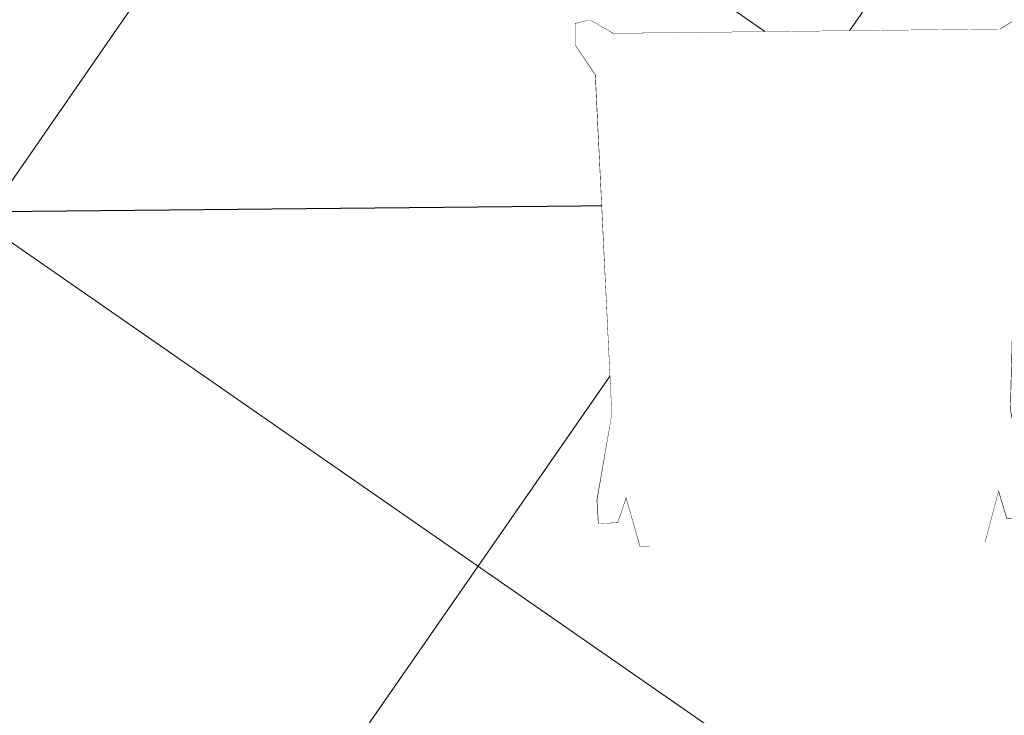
# Model space of a CAD drawing. Extents: x 8014 to 6635291, y -5609 to 5765892.
# Tile 58 of 158: x 6601166.229 to 6601167.266, y 5731805.957 to 5731806.689. Entities that reach past the tile are written whole.
import ezdxf

# ---------------------------------------------------------------- set-up
doc = ezdxf.new("R2010")
doc.units = 0
doc.header["$PDSIZE"] = 0.75
doc.linetypes.add('HIDDEN', pattern=[0.375, 0.25, -0.125])
doc.layers.get('0').update_dxf_attribs({"linetype": 'CONTINUOUS'})
doc.layers.get('Defpoints').update_dxf_attribs({"linetype": 'CONTINUOUS'})
for name, color, linetype in [('A-SZRAF- DROGI', 130, 'CONTINUOUS'), ('a_chodnik', 31, 'CONTINUOUS'), ('a_zieleń', 80, 'CONTINUOUS')]:
    doc.layers.add(name, color=color, linetype=linetype)
doc.layers.add('AP_HATCH_DROGI', color=7, linetype='CONTINUOUS', lineweight=15, true_color=0x949494)
for name, color, linetype, lineweight in [('D_WYMIARY', 7, 'CONTINUOUS', 15), ('MEBLE PKN', 7, 'CONTINUOUS', 20), ('T_str.ochr.8m', 40, 'HIDDEN', 60)]:
    doc.layers.add(name, color=color, linetype=linetype, lineweight=lineweight)
doc.styles.add('ROMANS', font='romans.shx', dxfattribs={"width": 0.7})
doc.dimstyles.new('wymiary 1000', dxfattribs={"dimtxt": 1.2, "dimasz": 0.5, "dimexe": 0.2, "dimexo": 0, "dimgap": 0.3, "dimtad": 1, "dimzin": 1, "dimtxsty": 'ROMANS', "dimblk": 'OBLIQUE', "dimcen": 1.5, "dimazin": 0, "dimtfac": 1, "dimtix": 1, "dimtmove": 0, "dimatfit": 3, "dimfxl": 1.25, "dimarcsym": 0})

# ---------------------------------------------------------------- blocks, each defined once
blk = doc.blocks.new('_Oblique')
at = {"color": 0, "linetype": 'ByBlock', "lineweight": -2}
blk.add_line((-0.5, -0.5), (0.5, 0.5), dxfattribs=at)
blk = doc.blocks.new('*D56')
at = {"layer": 'D_WYMIARY', "color": 0, "linetype": 'Continuous', "lineweight": -2}
for p in [(6601167.953632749, 5731806.503764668), (6601161.613923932, 5731806.443001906)]:
    blk.add_line(p, (6601164.953770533, 5731806.475012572), dxfattribs=at)
at = {"layer": 'Defpoints', "color": 0}
for p in [(6601167.953632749, 5731806.503764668), (6601164.953770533, 5731806.475012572)]:
    blk.add_point(p, dxfattribs=at)
at = {"layer": 'D_WYMIARY', "color": 0, "linetype": 'Continuous', "lineweight": -2, "xscale": 0.5, "yscale": 0.5, "zscale": 0.5, "rotation": 0.5491329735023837}
blk.add_blockref('_Oblique', (6601164.953770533, 5731806.475012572), dxfattribs=at)
at = {"layer": 'D_WYMIARY', "color": 0, "lineweight": 9, "insert": (6601162.526442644, 5731807.227974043), "char_height": 0.8, "attachment_point": 5, "rotation": 0.5491329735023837, "style": 'ROMANS'}
blk.add_mtext('R3,00', dxfattribs=at)
blk = doc.blocks.new('Z$W@#18078')
at = {"linetype": 'Continuous', "lineweight": 0}
for p, q in [((48.56290482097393, 53.39434508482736), (51.70781984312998, 55.48955106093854)), ((52.70099770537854, 53.37868979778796), (53.95177334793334, 55.46699316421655)), ((121.2145860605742, 52.87430174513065), (119.9638104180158, 54.96260511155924)), ((125.3526789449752, 52.88995703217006), (122.2077639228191, 54.98516300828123)), ((52.87299354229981, 51.51941368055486), (54.31537071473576, 53.92754322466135)), ((1.282850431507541, 53.52358952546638), (3.780256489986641, 53.63703889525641)), ((1.282850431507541, 53.52358952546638), (1.390389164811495, 51.52362071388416)), ((7.866114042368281, 51.65947000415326), (1.282850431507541, 53.52358952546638)), ((3.780256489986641, 53.63703889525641), (12.80948191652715, 52.00224349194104)), ((12.43332165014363, 51.71009677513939), (52.69127084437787, 53.36238779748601)), ((12.80948191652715, 52.00224349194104), (48.56290482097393, 53.39434508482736)), ((52.75576293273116, 53.36250733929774), (52.69127084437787, 53.36238779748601)), ((52.77928745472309, 53.37880444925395), (52.70099770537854, 53.37868979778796)), ((52.75576293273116, 53.36250733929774), (52.77928745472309, 53.37880444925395)), ((52.80978122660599, 47.01882199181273), (52.75576293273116, 53.36250733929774)), ((52.83331716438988, 47.03046823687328), (52.77928745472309, 53.37880444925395)), ((121.0425902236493, 51.01502562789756), (119.6002130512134, 53.42315517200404)), ((161.106101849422, 51.49785543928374), (125.3526789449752, 52.88995703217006)), ((170.1353272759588, 53.13265084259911), (161.106101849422, 51.49785543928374)), ((166.0494697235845, 51.15508195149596), (172.6327333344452, 53.01920147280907)), ((172.6327333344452, 53.01920147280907), (170.1353272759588, 53.13265084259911)), ((172.6327333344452, 53.01920147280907), (172.5251946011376, 51.01923266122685)), ((12.80948191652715, 52.00224349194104), (12.44477361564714, 51.7183414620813)), ((121.0822666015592, 46.52608018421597), (121.136296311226, 52.87441639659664)), ((121.1058025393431, 46.51443393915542), (121.159820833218, 52.85811928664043)), ((121.159820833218, 52.85811928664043), (121.136296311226, 52.87441639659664)), ((121.136296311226, 52.87441639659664), (121.2145860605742, 52.87430174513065)), ((121.159820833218, 52.85811928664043), (121.2243129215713, 52.8579997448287)), ((161.4822621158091, 51.20570872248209), (121.2243129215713, 52.8579997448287)), ((11.83013992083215, 51.71045222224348), (1.018650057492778, 49.24078640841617)), ((1.390389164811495, 51.52362071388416), (4.030678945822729, 50.59841453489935)), ((4.030678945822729, 50.59841453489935), (7.866114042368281, 51.65947000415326)), ((7.866114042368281, 51.65947000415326), (11.59159015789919, 51.70737789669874)), ((11.59159015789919, 51.70737789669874), (12.32796858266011, 51.82417603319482)), ((12.32796858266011, 51.82417603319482), (11.83013992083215, 51.71045222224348)), ((12.32768360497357, 51.71683853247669), (11.83013992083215, 51.71045222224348)), ((12.32707234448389, 51.51680718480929), (12.32768360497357, 51.71683853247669)), ((12.44477361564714, 51.7183414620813), (12.32768360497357, 51.71683853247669)), ((12.44477361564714, 51.7183414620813), (12.32796858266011, 51.82417603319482)), ((12.43332165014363, 51.71009677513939), (12.44477361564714, 51.7183414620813)), ((12.43956229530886, 50.99926186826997), (12.43332165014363, 51.71009677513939)), ((12.50999071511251, 49.71776492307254), (12.43956229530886, 50.99926186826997)), ((52.94479428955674, 10.70905405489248), (52.87299354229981, 51.51941368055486)), ((120.9707894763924, 10.20466600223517), (121.0425902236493, 51.01502562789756)), ((161.106101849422, 51.49785543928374), (161.470810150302, 51.21395340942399)), ((161.470810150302, 51.21395340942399), (161.5876151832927, 51.31978798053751)), ((161.4822621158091, 51.20570872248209), (161.470810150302, 51.21395340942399)), ((161.470810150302, 51.21395340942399), (161.5879001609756, 51.21245047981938)), ((161.4760214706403, 50.49487381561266), (161.4822621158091, 51.20570872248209)), ((162.3239936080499, 51.20298984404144), (161.5876151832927, 51.31978798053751)), ((161.5876151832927, 51.31978798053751), (162.0854438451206, 51.20606416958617)), ((161.5885114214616, 51.01241913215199), (161.5879001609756, 51.21245047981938)), ((161.5879001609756, 51.21245047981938), (162.0854438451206, 51.20606416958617)), ((162.0854438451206, 51.20606416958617), (172.8969337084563, 48.73639835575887)), ((166.0494697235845, 51.15508195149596), (162.3239936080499, 51.20298984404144)), ((169.88490482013, 50.09402648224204), (166.0494697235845, 51.15508195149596)), ((172.5251946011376, 51.01923266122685), (169.88490482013, 50.09402648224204)), ((-1.132545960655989, 49.17003212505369), (4.030678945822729, 50.59841453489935)), ((161.4055930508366, 49.21337687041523), (161.4760214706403, 50.49487381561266)), ((175.0481297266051, 48.66564407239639), (169.88490482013, 50.09402648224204)), ((-1.135467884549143, 49.16922378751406), (-1.132545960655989, 49.17003212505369)), ((-1.135467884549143, 49.16922378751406), (-1.072105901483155, 47.16651103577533)), ((0.7258080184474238, 49.2313567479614), (-1.132545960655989, 49.17003212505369)), ((0.7258080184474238, 49.2313567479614), (0.6100238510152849, 45.50120250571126)), ((0.7258080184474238, 49.2313567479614), (0.6351279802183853, 45.8588738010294)), ((0.8721588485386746, 49.23593097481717), (0.7258080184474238, 49.2313567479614)), ((1.018650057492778, 49.24078640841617), (0.7707147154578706, 39.34207062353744)), ((1.018650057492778, 49.24078640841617), (0.8721588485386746, 49.23593097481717)), ((4.328283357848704, 48.00357753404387), (7.969152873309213, 48.77690570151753)), ((7.969152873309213, 48.77690570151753), (9.655866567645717, 49.02183242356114)), ((12.27418837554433, 49.5101493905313), (12.35731863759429, 49.60682649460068)), ((12.45062028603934, 49.7153325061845), (12.35390521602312, 49.48375411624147)), ((12.35731863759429, 49.60682649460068), (12.45062028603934, 49.7153325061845)), ((12.36256952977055, 49.49363173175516), (12.45095947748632, 49.67233485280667)), ((12.45062028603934, 49.7153325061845), (12.48404363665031, 49.73922303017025)), ((12.50999071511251, 49.71776492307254), (12.45062028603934, 49.7153325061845)), ((12.45062028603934, 49.7153325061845), (12.45095947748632, 49.67233485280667)), ((12.45095947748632, 49.67233485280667), (12.45156879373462, 49.59509478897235)), ((12.45156879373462, 49.59509478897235), (12.46122593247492, 48.3709061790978)), ((12.48404363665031, 49.73922303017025), (12.50999071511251, 49.71776492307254)), ((161.4315401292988, 49.23483497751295), (161.4055930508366, 49.21337687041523)), ((161.4055930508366, 49.21337687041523), (161.4649634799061, 49.21094445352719)), ((161.4649634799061, 49.21094445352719), (161.4315401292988, 49.23483497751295)), ((161.4640149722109, 49.09070673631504), (161.4543578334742, 47.8665181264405)), ((161.4646242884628, 49.16794680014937), (161.4640149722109, 49.09070673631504)), ((161.4649634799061, 49.21094445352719), (161.4646242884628, 49.16794680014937)), ((161.5530142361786, 48.98924367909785), (161.4646242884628, 49.16794680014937)), ((161.4649634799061, 49.21094445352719), (161.5616785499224, 48.97936606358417)), ((161.5582651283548, 49.10243844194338), (161.4649634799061, 49.21094445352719)), ((161.6413953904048, 49.00576133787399), (161.5582651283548, 49.10243844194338)), ((172.8969337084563, 48.73639835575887), (173.0434249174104, 48.73154292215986)), ((172.8969337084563, 48.73639835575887), (173.1448690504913, 38.83768257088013)), ((173.0434249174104, 48.73154292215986), (173.1897757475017, 48.72696869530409)), ((12.46122593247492, 48.3709061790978), (12.31075062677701, 43.44318057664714)), ((12.46122593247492, 48.3709061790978), (12.47245076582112, 46.94798853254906)), ((161.4543578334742, 47.8665181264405), (161.4431330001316, 46.44360047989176)), ((161.4543578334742, 47.8665181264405), (161.6048331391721, 42.93879252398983)), ((165.9464308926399, 48.27251764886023), (164.259717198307, 48.51744437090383)), ((169.5873004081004, 47.49918948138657), (165.9464308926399, 48.27251764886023)), ((173.1897757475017, 48.72696869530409), (173.3055599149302, 44.99681445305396)), ((173.1897757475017, 48.72696869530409), (173.2804557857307, 45.3544857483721)), ((173.1897757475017, 48.72696869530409), (175.0481297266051, 48.66564407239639)), ((175.0510516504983, 48.66483573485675), (174.9876896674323, 46.66212298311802)), ((175.0510516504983, 48.66483573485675), (175.0481297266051, 48.66564407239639)), ((-1.072105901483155, 47.16651103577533), (-1.015472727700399, 14.87243687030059)), ((-1.072105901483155, 47.16651103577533), (-0.6187552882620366, 42.85034973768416)), ((-0.6228487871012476, 45.1839137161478), (-1.072105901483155, 47.16651103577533)), ((12.47245076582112, 46.94798853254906), (12.512238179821, 40.59132387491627)), ((52.84956864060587, 40.66215733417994), (52.80978122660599, 47.01882199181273)), ((52.87311589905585, 40.66919147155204), (52.83331716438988, 47.03046823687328)), ((174.9876896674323, 46.66212298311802), (174.5343390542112, 42.34596168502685)), ((174.538432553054, 44.67952566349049), (174.9876896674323, 46.66212298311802)), ((174.9876896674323, 46.66212298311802), (174.9310564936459, 14.36804881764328)), ((0.6100238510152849, 45.50120250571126), (0.6351279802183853, 45.8588738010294)), ((121.0424678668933, 40.16480341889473), (121.0822666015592, 46.52608018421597)), ((121.0660151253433, 40.15776928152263), (121.1058025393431, 46.51443393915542)), ((161.4431330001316, 46.44360047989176), (161.4033455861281, 40.08693582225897)), ((-0.6187552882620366, 42.85034973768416), (-0.6228487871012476, 45.1839137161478)), ((0.4979896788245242, 40.23758951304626), (-0.6228487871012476, 45.1839137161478)), ((0.6100238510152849, 45.50120250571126), (0.5723319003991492, 43.52348519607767)), ((0.6100238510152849, 45.50120250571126), (0.6227643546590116, 45.3990698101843)), ((0.61765032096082, 45.20888184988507), (0.6100238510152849, 45.50120250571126)), ((173.3055599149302, 44.99681445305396), (173.2804557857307, 45.3544857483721)), ((173.3055599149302, 44.99681445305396), (173.2928194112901, 44.894681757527)), ((173.2979334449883, 44.70449379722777), (173.3055599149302, 44.99681445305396)), ((173.3055599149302, 44.99681445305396), (173.3432518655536, 43.01909714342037)), ((173.4175940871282, 39.73320146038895), (174.538432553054, 44.67952566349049)), ((174.5343390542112, 42.34596168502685), (174.538432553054, 44.67952566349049)), ((-0.6187552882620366, 42.85034973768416), (0.4225834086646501, 32.93620017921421)), ((0.4910554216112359, 39.27030287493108), (0.5708955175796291, 43.45814018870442)), ((0.5708955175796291, 43.45814018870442), (0.5712895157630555, 43.47880650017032)), ((0.5712895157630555, 43.47880650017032), (0.5717054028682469, 43.48823085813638)), ((0.57161619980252, 43.49092600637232), (0.5721004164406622, 43.50888974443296)), ((0.57161619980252, 43.49092600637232), (0.5717054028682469, 43.48823085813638)), ((0.572089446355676, 43.51245529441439), (0.5723319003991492, 43.52348519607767)), ((12.31075062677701, 43.44318057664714), (12.19100988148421, 35.19274523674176)), ((161.6048331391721, 42.93879252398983), (161.7245738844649, 34.68835718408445)), ((173.3434943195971, 43.00806724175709), (173.3432518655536, 43.01909714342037)), ((173.3439675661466, 42.98653795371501), (173.3434833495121, 43.00450169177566)), ((173.3439675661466, 42.98653795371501), (173.3438783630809, 42.98384280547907)), ((173.3442942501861, 42.97441844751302), (173.3438783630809, 42.98384280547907)), ((173.3446882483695, 42.95375213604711), (173.3442942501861, 42.97441844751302)), ((173.4245283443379, 38.76591482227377), (173.3446882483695, 42.95375213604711)), ((174.5343390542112, 42.34596168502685), (173.4930003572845, 32.43181212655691)), ((0.5067472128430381, 41.08350470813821), (0.4979896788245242, 40.23758951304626)), ((12.512238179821, 40.59132387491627), (12.53778196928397, 34.22687216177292)), ((52.87511243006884, 34.29770562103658), (52.84956864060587, 40.66215733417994)), ((52.89867110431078, 34.30008889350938), (52.87311589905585, 40.66919147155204)), ((173.4088365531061, 40.5791166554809), (173.4175940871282, 39.73320146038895)), ((0.4923155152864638, 39.68815110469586), (0.4539701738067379, 37.32858049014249)), ((0.4845253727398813, 38.92878666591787), (0.4923155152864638, 39.68815110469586)), ((0.4923155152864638, 39.68815110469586), (0.4978543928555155, 40.21588059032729)), ((0.4978543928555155, 40.21588059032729), (0.4979896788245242, 40.23758951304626)), ((121.0169126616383, 33.79570084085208), (121.0424678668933, 40.16480341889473)), ((121.0404713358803, 33.79331756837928), (121.0660151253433, 40.15776928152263)), ((161.4033455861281, 40.08693582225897), (161.3778017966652, 33.72248410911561)), ((173.4177293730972, 39.71149253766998), (173.4175940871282, 39.73320146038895)), ((173.4232682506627, 39.18376305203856), (173.4177293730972, 39.71149253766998)), ((0.4843549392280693, 38.91731598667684), (0.4539701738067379, 37.32858049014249)), ((0.4689289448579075, 37.42367356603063), (0.4843549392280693, 38.91731598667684)), ((0.4910554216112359, 39.27030287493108), (0.4845253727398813, 38.92878666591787)), ((0.7707147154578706, 39.34207062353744), (0.7495378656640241, 35.14815347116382)), ((173.1448690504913, 38.83768257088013), (173.1660459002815, 34.64376541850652)), ((173.4232682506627, 39.18376305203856), (173.461613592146, 36.82419243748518)), ((173.4310583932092, 38.42439861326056), (173.4232682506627, 39.18376305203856)), ((173.4245283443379, 38.76591482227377), (173.4310583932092, 38.42439861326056)), ((173.4312288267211, 38.41292793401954), (173.461613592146, 36.82419243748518)), ((173.4466548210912, 36.91928551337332), (173.4312288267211, 38.41292793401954)), ((0.4539701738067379, 37.32858049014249), (0.4490116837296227, 35.49516378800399)), ((0.4539701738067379, 37.32858049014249), (0.4689289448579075, 37.42367356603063)), ((0.4669573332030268, 37.23277013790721), (0.4539701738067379, 37.32858049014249)), ((0.4689289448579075, 37.42367356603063), (0.4669573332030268, 37.23277013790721)), ((0.4785374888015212, 37.14734250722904), (0.4340465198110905, 31.05678333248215)), ((0.4775499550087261, 37.15462761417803), (0.4465925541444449, 34.82566158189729)), ((0.4669573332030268, 37.23277013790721), (0.4490116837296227, 35.49516378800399)), ((0.4775499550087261, 37.15462761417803), (0.4669573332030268, 37.23277013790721)), ((0.7495378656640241, 35.14815347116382), (0.4775499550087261, 37.15462761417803)), ((173.1660459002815, 34.64376541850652), (173.4380338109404, 36.65023956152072)), ((173.4370462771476, 36.64295445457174), (173.481537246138, 30.55239527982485)), ((173.4380338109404, 36.65023956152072), (173.4486264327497, 36.7283820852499)), ((173.4380338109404, 36.65023956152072), (173.4689912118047, 34.32127352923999)), ((173.4466548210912, 36.91928551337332), (173.4486264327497, 36.7283820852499)), ((173.461613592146, 36.82419243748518), (173.4466548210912, 36.91928551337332)), ((173.4486264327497, 36.7283820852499), (173.461613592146, 36.82419243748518)), ((173.4486264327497, 36.7283820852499), (173.4665720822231, 34.99077573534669)), ((173.461613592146, 36.82419243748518), (173.4665720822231, 34.99077573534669)), ((0.4490116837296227, 35.49516378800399), (0.4292240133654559, 33.45879963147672)), ((0.4490116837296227, 35.49516378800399), (0.4342579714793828, 31.02211509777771)), ((0.43395839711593, 31.07123135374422), (0.4462189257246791, 34.71463226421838)), ((0.4462189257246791, 34.71463226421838), (0.4465925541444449, 34.82566158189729)), ((0.7495378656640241, 35.14815347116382), (0.4504254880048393, 29.50520703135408)), ((0.7495378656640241, 35.14815347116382), (0.7207600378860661, 29.44023574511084)), ((12.19100988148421, 35.19274523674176), (12.20552724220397, 26.9413604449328)), ((12.53778196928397, 34.22687216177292), (12.54891445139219, 27.85978832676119)), ((52.88624481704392, 27.93066054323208), (52.87511243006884, 34.29770562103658)), ((52.90981500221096, 27.92835419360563), (52.89867110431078, 34.30008889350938)), ((161.7245738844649, 34.68835718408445), (161.7100565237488, 26.43697239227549)), ((173.1660459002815, 34.64376541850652), (173.1948237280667, 28.93584769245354)), ((173.1660459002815, 34.64376541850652), (173.4651582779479, 29.00081897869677)), ((173.4665720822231, 34.99077573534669), (173.4863597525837, 32.95441157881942)), ((173.4665720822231, 34.99077573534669), (173.4813257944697, 30.51772704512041)), ((173.4693648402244, 34.21024421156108), (173.4689912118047, 34.32127352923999)), ((0.4239742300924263, 33.07086887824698), (0.4292240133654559, 33.45879963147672)), ((121.0057687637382, 27.42396614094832), (121.0169126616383, 33.79570084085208)), ((121.0293389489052, 27.42627249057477), (121.0404713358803, 33.79331756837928)), ((161.3778017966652, 33.72248410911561), (161.3666693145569, 27.35540027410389)), ((173.4816253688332, 30.56684330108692), (173.4693648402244, 34.21024421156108)), ((0.4239742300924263, 33.07086887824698), (0.4225834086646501, 32.93620017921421)), ((0.4225834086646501, 32.93620017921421), (0.43395839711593, 31.07123135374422)), ((173.4930003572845, 32.43181212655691), (173.4816253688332, 30.56684330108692)), ((173.4916095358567, 32.56648082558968), (173.4863597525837, 32.95441157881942)), ((173.4916095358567, 32.56648082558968), (173.4930003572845, 32.43181212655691)), ((-0.5782213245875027, 19.74332045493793), (0.4337876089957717, 31.01687536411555)), ((0.4321327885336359, 29.25425978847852), (0.4336687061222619, 30.90176438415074)), ((0.4360991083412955, 30.72072565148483), (0.4321327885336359, 29.25425978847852)), ((0.4336687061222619, 30.90176438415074), (0.4358622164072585, 30.91293816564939)), ((0.4360991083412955, 30.72072565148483), (0.4336687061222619, 30.90176438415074)), ((0.4342579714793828, 31.02211509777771), (0.4337876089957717, 31.01687536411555)), ((0.4337876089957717, 31.01687536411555), (0.4357920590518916, 30.96986336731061)), ((0.43395839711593, 31.07123135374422), (0.4342579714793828, 31.02211509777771)), ((0.4358622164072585, 30.91293816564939), (0.4357920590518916, 30.96986336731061)), ((0.4360991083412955, 30.72072565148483), (0.4442386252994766, 29.38848790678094)), ((0.4504254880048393, 29.50520703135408), (0.4360991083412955, 30.72072565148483)), ((173.4651582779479, 29.00081897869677), (173.4794846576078, 30.21633759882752)), ((173.4794846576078, 30.21633759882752), (173.4713451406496, 28.88409985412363)), ((173.4794846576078, 30.21633759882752), (173.4819150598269, 30.39737633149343)), ((173.4794846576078, 30.21633759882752), (173.4834509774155, 28.74987173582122)), ((173.4797215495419, 30.40855011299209), (173.4797917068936, 30.4654753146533)), ((173.4819150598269, 30.39737633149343), (173.4797215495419, 30.40855011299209)), ((173.4817961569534, 30.51248731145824), (173.4797917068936, 30.4654753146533)), ((173.4816253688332, 30.56684330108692), (173.4813257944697, 30.51772704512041)), ((173.4813257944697, 30.51772704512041), (173.4817961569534, 30.51248731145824)), ((174.4938050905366, 19.23893240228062), (173.4817961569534, 30.51248731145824)), ((173.4834509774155, 28.74987173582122), (173.4819150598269, 30.39737633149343)), ((0.4442386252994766, 29.38848790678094), (0.431864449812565, 29.1550470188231)), ((0.4321327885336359, 29.25425978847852), (0.431864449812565, 29.1550470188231)), ((0.431864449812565, 29.1550470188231), (0.4455822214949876, 29.16858856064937)), ((0.431864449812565, 29.1550470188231), (0.4567714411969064, 27.33725520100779)), ((0.4504254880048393, 29.50520703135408), (0.4442386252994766, 29.38848790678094)), ((0.4567714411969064, 27.33725520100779), (0.4442386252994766, 29.38848790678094)), ((0.7207600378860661, 29.44023574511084), (0.8687759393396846, 19.53939064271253)), ((173.1948237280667, 28.93584769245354), (173.0468078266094, 19.03500259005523)), ((173.4588123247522, 26.83286714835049), (173.4713451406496, 28.88409985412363)), ((173.4837193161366, 28.65065896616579), (173.4588123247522, 26.83286714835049)), ((173.4651582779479, 29.00081897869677), (173.4713451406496, 28.88409985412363)), ((173.4837193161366, 28.65065896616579), (173.4700015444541, 28.66420050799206)), ((173.4713451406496, 28.88409985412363), (173.4837193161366, 28.65065896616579)), ((173.4834509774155, 28.74987173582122), (173.4837193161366, 28.65065896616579)), ((0.4568199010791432, 27.33402687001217), (0.4567714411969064, 27.33725520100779)), ((0.4568199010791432, 27.33402687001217), (0.4587792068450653, 27.00863250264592)), ((0.4587792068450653, 27.00863250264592), (0.4723512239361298, 24.78722155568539)), ((0.4587792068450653, 27.00863250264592), (0.5216068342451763, 22.60652313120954)), ((12.54891445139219, 27.85978832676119), (12.54577781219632, 21.49530497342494)), ((52.88310827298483, 21.5661384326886), (52.88624481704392, 27.93066054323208)), ((52.90668977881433, 21.55921997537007), (52.90981500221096, 27.92835419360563)), ((121.0088939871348, 21.05483192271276), (121.0057687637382, 27.42396614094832)), ((121.0324754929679, 21.0617503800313), (121.0293389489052, 27.42627249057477)), ((161.3666693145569, 27.35540027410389), (161.3698059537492, 20.99091692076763)), ((12.20552724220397, 26.9413604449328), (12.35429681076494, 18.69142914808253)), ((161.7100565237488, 26.43697239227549), (161.5612869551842, 18.18704109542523)), ((173.4568045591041, 26.50424444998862), (173.3939769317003, 22.10213507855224)), ((173.4568045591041, 26.50424444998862), (173.443232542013, 24.28283350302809)), ((173.4587638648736, 26.82963881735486), (173.4568045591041, 26.50424444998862)), ((173.4587638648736, 26.82963881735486), (173.4588123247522, 26.83286714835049)), ((-0.5748279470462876, 17.80887173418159), (0.4723512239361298, 24.78722155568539)), ((0.4723512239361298, 24.78722155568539), (0.5216068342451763, 22.60652313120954)), ((173.443232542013, 24.28283350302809), (173.3939769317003, 22.10213507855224)), ((174.490411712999, 17.30448368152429), (173.443232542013, 24.28283350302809)), ((0.532970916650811, 21.77729492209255), (-0.573136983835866, 16.84491131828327)), ((0.522025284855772, 22.58799702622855), (0.5216068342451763, 22.60652313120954)), ((0.5226069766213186, 22.53354352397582), (0.522025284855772, 22.58799702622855)), ((0.5226069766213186, 22.53354352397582), (0.532970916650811, 21.77729492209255)), ((0.5226069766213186, 22.53354352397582), (0.5396625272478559, 21.80713335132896)), ((0.5396625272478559, 21.80713335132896), (0.532970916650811, 21.77729492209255)), ((0.532970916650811, 21.77729492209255), (0.5438558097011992, 20.98300541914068)), ((0.5396625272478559, 21.80713335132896), (0.5527388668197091, 21.22744197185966)), ((173.3929767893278, 22.02915547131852), (173.3759212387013, 21.30274529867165)), ((173.3929767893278, 22.02915547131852), (173.3826128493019, 21.27290686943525)), ((173.3929767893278, 22.02915547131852), (173.3935584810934, 22.08360897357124)), ((173.3935584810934, 22.08360897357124), (173.3939769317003, 22.10213507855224)), ((0.5513825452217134, 21.19011984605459), (0.5438558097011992, 20.98300541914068)), ((0.559769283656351, 20.87779325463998), (0.5438558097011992, 20.98300541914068)), ((0.5438558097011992, 20.98300541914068), (0.5989388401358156, 19.17577518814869)), ((0.5438558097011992, 20.98300541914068), (0.5598563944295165, 20.91191470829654)), ((0.5527388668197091, 21.22744197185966), (0.5513825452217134, 21.19011984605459)), ((0.5513825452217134, 21.19011984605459), (0.5573582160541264, 20.98251589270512)), ((0.5574232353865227, 20.97970098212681), (0.5573582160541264, 20.98251589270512)), ((0.5588386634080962, 20.93124794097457), (0.5574232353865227, 20.97970098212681)), ((0.5604958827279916, 20.87298933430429), (0.559769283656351, 20.87779325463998)), ((0.5604958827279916, 20.87298933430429), (0.5989388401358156, 19.17577518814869)), ((12.54577781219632, 21.49530497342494), (12.5283595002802, 15.13853563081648)), ((52.86568986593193, 15.20940784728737), (52.88310827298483, 21.5661384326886)), ((52.88928288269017, 15.19779976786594), (52.90668977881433, 21.55921997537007)), ((121.026300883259, 14.69341171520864), (121.0088939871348, 21.05483192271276)), ((121.0498939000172, 14.70501979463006), (121.0324754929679, 21.0617503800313)), ((161.3698059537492, 20.99091692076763), (161.3872242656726, 14.63414757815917)), ((173.3759212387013, 21.30274529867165), (173.3628448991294, 20.72305391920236)), ((173.3826128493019, 21.27290686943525), (173.3717279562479, 20.47861736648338)), ((173.3759212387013, 21.30274529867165), (173.3826128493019, 21.27290686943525)), ((173.3826128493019, 21.27290686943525), (174.4887207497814, 16.34052326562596)), ((-1.015472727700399, 14.87243687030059), (-0.5782213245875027, 19.74332045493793)), ((-0.5748279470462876, 17.80887173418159), (-0.5782213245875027, 19.74332045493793)), ((173.3717279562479, 20.47861736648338), (173.3166449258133, 18.67138713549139)), ((173.3550878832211, 20.36860128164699), (173.3166449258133, 18.67138713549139)), ((173.3550878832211, 20.36860128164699), (173.3558144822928, 20.37340520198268)), ((173.3717279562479, 20.47861736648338), (173.3557273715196, 20.40752665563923)), ((173.3558144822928, 20.37340520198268), (173.3717279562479, 20.47861736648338)), ((173.3567451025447, 20.42685988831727), (173.3581605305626, 20.47531292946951)), ((173.3581605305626, 20.47531292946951), (173.358225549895, 20.47812784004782)), ((173.3642012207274, 20.68573179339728), (173.358225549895, 20.47812784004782)), ((173.3628448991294, 20.72305391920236), (173.3642012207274, 20.68573179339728)), ((173.3642012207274, 20.68573179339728), (173.3717279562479, 20.47861736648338)), ((0.5992090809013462, 19.14422656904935), (0.5989388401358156, 19.17577518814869)), ((0.6013008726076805, 19.07464295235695), (0.5992090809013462, 19.14422656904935)), ((0.603011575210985, 18.99880436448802), (0.6013008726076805, 19.07464295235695)), ((0.603011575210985, 18.99880436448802), (0.6562149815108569, 16.6401998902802)), ((0.603011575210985, 18.99880436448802), (0.7841707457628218, 13.00005238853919)), ((0.8687759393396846, 19.53939064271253), (1.082657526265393, 12.80549777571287)), ((12.35429681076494, 18.69142914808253), (12.52231156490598, 13.75770195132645)), ((173.0468078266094, 19.03500259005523), (172.8329262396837, 12.30110972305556)), ((173.3163746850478, 18.63983851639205), (173.3166449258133, 18.67138713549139)), ((174.490411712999, 17.30448368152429), (174.4938050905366, 19.23893240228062)), ((174.9310564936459, 14.36804881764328), (174.4938050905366, 19.23893240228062)), ((-1.015472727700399, 14.87243687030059), (-0.5748279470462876, 17.80887173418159)), ((161.5612869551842, 18.18704109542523), (161.3932722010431, 13.25331389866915)), ((173.3125721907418, 18.49441631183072), (173.1314130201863, 12.49566433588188)), ((173.3125721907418, 18.49441631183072), (173.2593687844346, 16.1358118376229)), ((173.3125721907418, 18.49441631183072), (173.3142828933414, 18.57025489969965)), ((173.3142828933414, 18.57025489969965), (173.3163746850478, 18.63983851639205)), ((-0.573136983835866, 16.84491131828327), (-1.015472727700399, 14.87243687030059)), ((-0.570502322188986, 15.34298063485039), (-0.573136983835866, 16.84491131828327)), ((-0.570502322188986, 15.34298063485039), (0.6562149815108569, 16.6401998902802)), ((0.6562149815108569, 16.6401998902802), (0.7841707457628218, 13.00005238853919)), ((174.9310564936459, 14.36804881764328), (174.490411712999, 17.30448368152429)), ((173.2593687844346, 16.1358118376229), (173.1314130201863, 12.49566433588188)), ((174.4860860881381, 14.83859258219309), (173.2593687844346, 16.1358118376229)), ((174.4860860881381, 14.83859258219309), (174.4887207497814, 16.34052326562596)), ((174.4887207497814, 16.34052326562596), (174.9310564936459, 14.36804881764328)), ((-1.015472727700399, 14.87243687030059), (-1.071793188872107, 12.86950786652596)), ((-1.015472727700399, 14.87243687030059), (-0.570502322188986, 15.34298063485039)), ((12.5283595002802, 15.13853563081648), (12.52231156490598, 13.75770195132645)), ((52.8339770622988, 8.865575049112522), (52.86568986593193, 15.20940784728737)), ((52.85758144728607, 8.849335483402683), (52.88928288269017, 15.19779976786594)), ((121.0580023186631, 8.344947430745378), (121.026300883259, 14.69341171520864)), ((121.0816067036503, 8.361186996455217), (121.0498939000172, 14.70501979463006)), ((161.3872242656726, 14.63414757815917), (161.3932722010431, 13.25331389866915)), ((174.9310564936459, 14.36804881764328), (174.4860860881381, 14.83859258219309)), ((4.404160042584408, 14.05094950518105), (8.031443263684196, 13.29380566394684)), ((12.52231156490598, 13.75770195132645), (12.51670986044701, 12.47874943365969)), ((169.5114237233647, 13.54656145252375), (165.8841405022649, 12.78941761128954)), ((174.9310564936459, 14.36804881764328), (174.9873769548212, 12.36511981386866)), ((-1.071793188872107, 12.86950786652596), (0.7901572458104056, 12.81363934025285)), ((4.417017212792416, 11.37182569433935), (-1.071793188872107, 12.86950786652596)), ((0.7841707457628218, 13.00005238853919), (0.7850755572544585, 12.94846796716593)), ((0.7873775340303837, 12.89352726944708), (0.7850755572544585, 12.94846796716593)), ((0.7873775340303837, 12.89352726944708), (0.7883041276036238, 12.85597252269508)), ((0.7901572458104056, 12.81363934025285), (0.7883041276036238, 12.85597252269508)), ((0.7901572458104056, 12.81363934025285), (0.9361436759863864, 12.80986655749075)), ((0.9361436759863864, 12.80986655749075), (1.082657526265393, 12.80549777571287)), ((1.082657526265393, 12.80549777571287), (12.39877764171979, 10.73146771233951)), ((9.675816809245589, 13.0829627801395), (8.031443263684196, 13.29380566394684)), ((12.34163745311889, 12.60476381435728), (12.4230800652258, 12.49579339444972)), ((12.4230800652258, 12.49579339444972), (12.51623857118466, 12.37114707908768)), ((12.51670986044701, 12.47874943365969), (12.42882747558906, 12.64257939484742)), ((12.51670986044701, 12.47874943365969), (12.51623857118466, 12.37114707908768)), ((161.3932722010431, 13.25331389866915), (161.3988739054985, 11.97436138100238)), ((164.2397669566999, 12.57857472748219), (165.8841405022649, 12.78941761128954)), ((173.1282062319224, 12.38913921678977), (173.1305082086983, 12.44407991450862)), ((173.1314130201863, 12.49566433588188), (173.1305082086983, 12.44407991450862)), ((12.50977829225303, 11.08717956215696), (12.57562041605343, 12.36892863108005)), ((12.547599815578, 12.34889690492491), (12.51623857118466, 12.37114707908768)), ((12.51623857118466, 12.37114707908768), (12.54823166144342, 12.36995184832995)), ((12.54823166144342, 12.36995184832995), (12.57562041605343, 12.36892863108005)), ((161.3673521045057, 11.86556379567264), (161.3399633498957, 11.86454057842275)), ((161.4058054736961, 10.58279150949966), (161.3399633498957, 11.86454057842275)), ((161.3993451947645, 11.86675902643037), (161.3673521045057, 11.86556379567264)), ((161.3679839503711, 11.84450885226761), (161.3993451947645, 11.86675902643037)), ((161.3988739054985, 11.97436138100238), (161.4867562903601, 12.13819134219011)), ((161.3988739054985, 11.97436138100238), (161.3993451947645, 11.86675902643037)), ((161.492503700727, 11.99140534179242), (161.3993451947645, 11.86675902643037)), ((161.5739463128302, 12.10037576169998), (161.492503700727, 11.99140534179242)), ((172.8329262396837, 12.30110972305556), (161.5168061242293, 10.2270796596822)), ((169.4985665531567, 10.86743764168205), (174.9873769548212, 12.36511981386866)), ((172.9794400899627, 12.30547850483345), (172.8329262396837, 12.30110972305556)), ((173.1254265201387, 12.30925128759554), (172.9794400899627, 12.30547850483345)), ((174.9873769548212, 12.36511981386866), (173.1254265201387, 12.30925128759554)), ((173.1254265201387, 12.30925128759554), (173.1272796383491, 12.35158447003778)), ((173.1282062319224, 12.38913921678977), (173.1272796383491, 12.35158447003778)), ((1.462344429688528, 10.52398950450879), (1.36183409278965, 8.523665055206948)), ((1.36183409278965, 8.523665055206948), (7.93868033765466, 10.41090125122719)), ((4.417017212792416, 11.37182569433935), (1.462344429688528, 10.52398950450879)), ((7.93868033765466, 10.41090125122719), (4.417017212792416, 11.37182569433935)), ((12.35237135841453, 10.69661943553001), (7.93868033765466, 10.41090125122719)), ((12.51743445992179, 10.36809279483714), (7.93868033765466, 10.41090125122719)), ((12.35237135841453, 10.69661943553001), (12.50586992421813, 10.39110979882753)), ((12.50578698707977, 10.37633891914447), (12.50586992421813, 10.39110979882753)), ((12.51743445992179, 10.36809279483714), (12.50578698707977, 10.37633891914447)), ((12.50578698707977, 10.37633891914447), (52.76948497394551, 8.865455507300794)), ((12.50586992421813, 10.39110979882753), (12.50977829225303, 11.08717956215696)), ((54.39557003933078, 8.306029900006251), (52.94479428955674, 10.70905405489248)), ((161.4097138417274, 9.886721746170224), (161.4058054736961, 10.58279150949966)), ((165.9769034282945, 9.906513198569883), (169.4985665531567, 10.86743764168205)), ((169.4985665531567, 10.86743764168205), (172.4532393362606, 10.01960145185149)), ((12.8832231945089, 10.08549934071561), (3.859620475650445, 8.419007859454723)), ((48.64115637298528, 8.819006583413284), (12.8832231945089, 10.08549934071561)), ((119.5200137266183, 7.801641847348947), (120.9707894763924, 10.20466600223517)), ((161.4097967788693, 9.871950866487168), (121.1460987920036, 8.36106745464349)), ((125.2744273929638, 8.314618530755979), (161.0323605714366, 9.58111128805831)), ((161.0323605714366, 9.58111128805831), (170.0559632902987, 7.914619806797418)), ((161.3981493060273, 9.863704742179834), (165.9769034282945, 9.906513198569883)), ((161.3981493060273, 9.863704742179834), (161.4097967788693, 9.871950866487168)), ((161.5632124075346, 10.19223138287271), (161.4097138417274, 9.886721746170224)), ((161.4097967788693, 9.871950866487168), (161.4097138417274, 9.886721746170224)), ((161.5632124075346, 10.19223138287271), (165.9769034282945, 9.906513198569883)), ((172.5537496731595, 8.019277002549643), (165.9769034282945, 9.906513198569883)), ((172.4532393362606, 10.01960145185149), (172.5537496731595, 8.019277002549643)), ((3.859620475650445, 8.419007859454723), (1.36183409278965, 8.523665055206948)), ((52.31714158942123, 6.388578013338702), (48.64115637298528, 8.819006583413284)), ((52.76948497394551, 8.865455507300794), (52.8339770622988, 8.865575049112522)), ((52.77929174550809, 8.84920145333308), (52.85758144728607, 8.849335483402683)), ((54.31537071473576, 6.304844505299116), (52.77929174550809, 8.84920145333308)), ((52.8339770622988, 8.865575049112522), (52.85758144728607, 8.849335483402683)), ((54.39557003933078, 8.306029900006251), (54.31537071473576, 6.304844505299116)), ((119.6002130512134, 5.800456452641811), (121.136292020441, 8.344813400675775)), ((121.0816067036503, 8.361186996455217), (121.0580023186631, 8.344947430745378)), ((121.136292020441, 8.344813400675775), (121.0580023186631, 8.344947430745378)), ((121.1460987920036, 8.36106745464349), (121.0816067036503, 8.361186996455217)), ((121.5984421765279, 5.884189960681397), (125.2744273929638, 8.314618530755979)), ((119.5200137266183, 7.801641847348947), (119.6002130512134, 5.800456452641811)), ((170.0559632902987, 7.914619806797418), (172.5537496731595, 8.019277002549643)), ((54.31537071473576, 6.304844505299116), (52.31714158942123, 6.388578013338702)), ((119.6002130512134, 5.800456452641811), (121.5984421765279, 5.884189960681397))]:
    blk.add_line(p, q, dxfattribs=at)
for points in [[(54.31537071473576, 53.92754322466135), (53.95177334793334, 55.46699316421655), (51.70781984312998, 55.48955106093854)], [(119.6002130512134, 53.42315517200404), (119.9638104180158, 54.96260511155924), (122.2077639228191, 54.98516300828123)]]:
    blk.add_lwpolyline(points)
blk.add_wipeout([(56.986033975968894, 59.70880202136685), (115.84579791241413, 59.70880202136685), (115.84579791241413, 1.0106904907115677), (56.986033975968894, 1.0106904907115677)])
for points in [[(1.390389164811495, 51.523620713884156), (1.282850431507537, 53.52358952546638), (3.780256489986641, 53.63703889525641), (12.809481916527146, 52.002243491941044), (48.56290482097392, 53.394345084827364), (51.70781984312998, 55.48955106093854), (53.95177334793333, 55.46699316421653), (54.315370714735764, 53.92754322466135), (52.87299354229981, 51.51941368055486), (52.94479428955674, 10.709054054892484), (54.39557003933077, 8.306029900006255), (54.315370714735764, 6.3048445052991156), (52.31714158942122, 6.388578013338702), (48.64115637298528, 8.819006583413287), (12.883223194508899, 10.085499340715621), (3.8596204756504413, 8.419007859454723), (1.3618340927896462, 8.523665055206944), (1.4623444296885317, 10.52398950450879), (4.4170172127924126, 11.371825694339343), (-1.0717931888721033, 12.869507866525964), (-1.132545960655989, 49.17003212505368), (4.030678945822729, 50.598414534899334)], [(172.5251946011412, 51.01923266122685), (172.63273333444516, 53.01920147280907), (170.13532727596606, 53.132650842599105), (161.10610184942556, 51.49785543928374), (125.35267894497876, 52.88995703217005), (122.2077639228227, 54.985163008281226), (119.96381041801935, 54.96260511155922), (119.60021305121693, 53.42315517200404), (121.04259022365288, 51.01502562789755), (120.97078947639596, 10.204666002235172), (119.52001372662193, 7.801641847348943), (119.60021305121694, 5.800456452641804), (121.59844217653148, 5.88418996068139), (125.27442739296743, 8.314618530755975), (161.0323605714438, 9.581111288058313), (170.05596329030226, 7.914619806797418), (172.55374967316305, 8.01927700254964), (172.45323933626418, 10.019601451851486), (169.4985665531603, 10.867437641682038), (174.9873769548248, 12.36511981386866), (175.0481297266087, 48.665644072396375), (169.88490482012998, 50.09402648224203)]]:
    blk.add_wipeout(points)
blk = doc.blocks.new('*U97')
at = {"xscale": -1, "rotation": 180}
blk.add_blockref('Z$W@#18078', (31.22502285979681, -10.42433399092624), dxfattribs=at)
blk.add_blockref('Z$W@#18078', (31.22502285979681, -59.12244552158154), dxfattribs=at)

msp = doc.modelspace()

# ---------------------------------------------------------------- hatches: boundary and pattern name
at = {"layer": 'A-SZRAF- DROGI', "linetype": 'ByBlock', "lineweight": 0}
h = msp.add_hatch(dxfattribs=at)
h.set_pattern_fill('ANSI37', color=253, scale=3, style=0)
h.set_pattern_definition([(45, (3365827.470421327, 2822255.75228963), (-0.2651650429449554, 0.2651650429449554), []), (135, (3365827.470421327, 2822255.75228963), (-0.2651650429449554, -0.2651650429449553), [])])
h.paths.add_polyline_path([(6601164.801, 5731825.446), (6601168.790559, 5731826.947746), (6601168.820585, 5731824.474329), (6601166.454, 5731823.503)])
edge = h.paths.add_edge_path()
edge.add_line((6601172.476, 5731825.895), (6601172.4105, 5731828.025676))
edge.add_line((6601172.4105, 5731828.025676), (6601173.992, 5731828.189))
edge.add_arc((6601186.03492027, 5732243.680015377), 415.665509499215, 268.3397586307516, 269.9116548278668)
edge.add_line((6601185.394, 5731828.015), (6601205.043, 5731828.193))
edge.add_line((6601205.043, 5731828.193), (6601225.2324, 5731828.343))
edge.add_line((6601225.2324, 5731828.343), (6601245.168, 5731828.586))
edge.add_line((6601245.168, 5731828.586), (6601245.54301782, 5731828.590239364))
edge.add_line((6601245.54301782, 5731828.590239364), (6601246.883624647, 5731826.593755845))
edge.add_line((6601246.883624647, 5731826.593755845), (6601221.789705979, 5731826.309230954))
edge.add_line((6601221.789705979, 5731826.309230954), (6601205.136, 5731826.031))
edge.add_line((6601205.136, 5731826.031), (6601185.273, 5731825.848))
edge.add_line((6601185.273, 5731825.848), (6601173.834, 5731826.053))
edge.add_line((6601173.834, 5731826.053), (6601172.476, 5731825.895))
edge = h.paths.add_edge_path()
edge.add_line((6601111.994, 5731733.86), (6601109.203, 5731750.836))
edge.add_line((6601109.203, 5731750.836), (6601106.88, 5731760.994))
edge.add_line((6601106.88, 5731760.994), (6601102.557, 5731779.174))
edge.add_line((6601102.557, 5731779.174), (6601096.809, 5731802.335))
edge.add_line((6601096.809, 5731802.335), (6601093.3935, 5731815.0755))
edge.add_arc((6601112.890643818, 5731821.406846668), 20.49937969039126, 186.6456011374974, 197.9902726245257, ccw=False)
edge.add_arc((6601104.100382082, 5731821.197027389), 11.77172068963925, 157.093056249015, 190.5856574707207, ccw=False)
edge.add_line((6601093.257, 5731825.779000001), (6601095.519, 5731824.743))
edge.add_line((6601095.519, 5731824.743), (6601101.325, 5731802.801))
edge.add_line((6601101.325, 5731802.801), (6601106.886, 5731780.522))
edge.add_line((6601106.886, 5731780.522), (6601111.376, 5731762.136))
edge.add_line((6601111.376, 5731762.136), (6601116.585, 5731733.745))
edge.add_line((6601116.585, 5731733.745), (6601117.929, 5731724.497))
edge.add_line((6601117.929, 5731724.497), (6601120.174581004, 5731712.998631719))
edge.add_line((6601120.174581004, 5731712.998631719), (6601122.073782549, 5731714.127215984))
edge.add_line((6601122.073782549, 5731714.127215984), (6601119.954, 5731724.963))
edge.add_line((6601119.954, 5731724.963), (6601118.634, 5731734.045))
edge.add_line((6601118.634, 5731734.045), (6601113.329, 5731762.836))
edge.add_line((6601113.329, 5731762.836), (6601108.915, 5731781.012))
edge.add_line((6601108.915, 5731781.012), (6601103.286, 5731803.464))
edge.add_line((6601103.286, 5731803.464), (6601098.333, 5731822.44))
edge.add_line((6601098.333, 5731822.44), (6601100.26, 5731826.8))
edge.add_line((6601100.26, 5731826.8), (6601104.18, 5731826.61))
edge.add_line((6601104.18, 5731826.61), (6601124.59, 5731825.705))
edge.add_arc((6601125.610328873, 5731847.683485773), 22.00215689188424, 254.8648362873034, 267.34201003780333, ccw=False)
edge.add_line((6601119.865631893, 5731826.444527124), (6601114.201632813, 5731827.976553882))
edge.add_arc((6601110.333611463, 5731814.50400797), 14.01681427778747, 73.98101766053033, 84.72925958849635)
edge.add_line((6601111.621225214, 5731828.46155551), (6601104.31, 5731828.801))
edge.add_line((6601104.31, 5731828.801), (6601098.736000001, 5731829.044))
edge.add_arc((6601099.467862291, 5731836.320540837), 7.313252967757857, 237.4214308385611, 264.25660123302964, ccw=False)
edge.add_line((6601095.530000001, 5731830.158), (6601092.874, 5731826.011))
edge.add_arc((6601101.918260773, 5731821.943692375), 9.916735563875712, 155.7860047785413, 175.0173574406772)
edge.add_arc((6601112.859662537, 5731821.4016454), 20.86790340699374, 176.1439813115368, 198.0522861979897)
edge.add_line((6601093.019, 5731814.935), (6601096.416, 5731802.213))
edge.add_line((6601096.416, 5731802.213), (6601102.139, 5731779.125))
edge.add_line((6601102.139, 5731779.125), (6601106.492, 5731760.912))
edge.add_line((6601106.492, 5731760.912), (6601108.825, 5731750.719))
edge.add_line((6601108.825, 5731750.719), (6601111.607, 5731733.785))
edge.add_line((6601111.607, 5731733.785), (6601115.11, 5731713.014))
edge.add_line((6601115.11, 5731713.014), (6601115.782940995, 5731710.388937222))
edge.add_line((6601115.782940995, 5731710.388937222), (6601116.122591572, 5731710.590771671))
edge.add_line((6601116.122591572, 5731710.590771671), (6601115.488, 5731713.094))
edge.add_line((6601115.488, 5731713.094), (6601113.741, 5731723.477))
edge.add_line((6601113.741, 5731723.477), (6601111.994, 5731733.86))
at = {"layer": 'a_chodnik', "lineweight": 13, "transparency": 33554687}
h = msp.add_hatch(dxfattribs=at)
h.set_pattern_fill('ANSI37-METRIC', color=256, scale=0.1999999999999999, angle=280.2340517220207, style=0)
h.set_pattern_definition([(325.2406736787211, (6604551.58258656, 5730645.887596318), (0.3620328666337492, 0.5216868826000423), []), (55.24067367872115, (6604551.58258656, 5730645.887596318), (-0.5216868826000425, 0.362032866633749), [])])
h.paths.add_polyline_path([(6601184.718209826, 5731806.288503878), (6601184.811686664, 5731796.468651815, -0.414209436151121), (6601183.821264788, 5731795.459178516), (6601180.533091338, 5731795.427831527), (6601179.940215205, 5731796.425472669), (6601183.811721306, 5731796.462338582), (6601183.712477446, 5731806.884519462)])
h.paths.add_polyline_path([(6601177.447741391, 5731795.398418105), (6601169.101942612, 5731795.318855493, -0.4088541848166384), (6601165.033847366, 5731799.300274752), (6601164.951244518, 5731807.974885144, -0.336575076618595), (6601167.945302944, 5731809.825565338), (6601183.682951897, 5731809.976971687, -0.3189819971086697), (6601184.633546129, 5731809.315496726), (6601183.694444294, 5731808.778286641), (6601183.692566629, 5731808.975471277), (6601167.943280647, 5731808.825500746), (6601168.062435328, 5731796.312368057), (6601178.023179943, 5731796.407217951)])
at = {"layer": 'a_zieleń', "transparency": 33554687}
h = msp.add_hatch(dxfattribs=at)
h.set_pattern_fill('ANSI31', color=256, scale=2, angle=0.5415578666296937)
h.set_pattern_definition([(45.5415578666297, (6600987.53512271, 5732094.771343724), (-0.1784396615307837, 0.1750979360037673), [])])
edge = h.paths.add_edge_path()
edge.add_line((6601184.522925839, 5731785.715408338), (6601184.766921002, 5731785.473322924))
edge.add_line((6601184.766921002, 5731785.473322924), (6601208.79, 5731802.27))
edge.add_line((6601208.79, 5731802.27), (6601211.05, 5731814.48))
edge.add_line((6601211.05, 5731814.48), (6601142.150843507, 5731813.822858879))
edge.add_arc((6601143.69840858, 5731819.101553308), 5.500870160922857, 253.6603434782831, 270.5475106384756)
edge.add_line((6601143.750973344, 5731813.6009343), (6601191.033618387, 5731814.053326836))
edge.add_arc((6601191.121506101, 5731812.113382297), 1.941934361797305, 359.83740764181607, 92.59396805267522, ccw=False)
edge.add_line((6601193.063432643, 5731812.107871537), (6601193.07399525, 5731811.003901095))
edge.add_line((6601193.07399525, 5731811.003901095), (6601197.383252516, 5731811.044963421))
edge.add_line((6601197.383252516, 5731811.044963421), (6601197.425292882, 5731806.620725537))
edge.add_line((6601197.425292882, 5731806.620725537), (6601199.73158594, 5731806.642472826))
edge.add_line((6601199.73158594, 5731806.642472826), (6601199.802988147, 5731799.171269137))
edge.add_line((6601199.802988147, 5731799.171269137), (6601197.516155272, 5731797.164784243))
edge.add_line((6601197.516155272, 5731797.164784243), (6601194.215775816, 5731797.133052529))
edge.add_line((6601194.215775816, 5731797.133052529), (6601194.250820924, 5731793.47024802))
edge.add_arc((6601191.537576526, 5731793.658273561), 2.719751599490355, 281.08944697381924, 356.0357887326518, ccw=False)
edge.add_line((6601192.060696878, 5731790.989304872), (6601185.152182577, 5731786.155675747))
edge.add_arc((71774552.68679601, -87417922.68084788), 113685689.9179969, 124.9790439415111, 124.9790443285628)
h.paths.add_polyline_path([(6601204.905956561, 5731809.178180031), (6601202.576515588, 5731808.578882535), (6601203.741236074, 5731808.878531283)], flags=16)
h = msp.add_hatch(dxfattribs=at)
h.set_pattern_fill('ANSI31', color=256, scale=2, angle=0.5415578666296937)
h.set_pattern_definition([(45.54817982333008, (6607983.673137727, 5729436.441197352), (-0.1784598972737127, 0.175077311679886), [])])
edge = h.paths.add_edge_path()
edge.add_line((6601132.28887818, 5731807.911557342), (6601127.080955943, 5731807.902463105))
edge.add_line((6601127.080955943, 5731807.902463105), (6601127.042433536, 5731806.545763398))
edge.add_line((6601127.042433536, 5731806.545763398), (6601125.024000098, 5731806.574521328))
edge.add_line((6601125.024000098, 5731806.574521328), (6601123.865375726, 5731808.178802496))
edge.add_line((6601123.865375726, 5731808.178802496), (6601123.892619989, 5731810.090996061))
edge.add_line((6601123.892619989, 5731810.090996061), (6601127.092295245, 5731810.045408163))
edge.add_line((6601127.092295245, 5731810.045408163), (6601127.07886047, 5731809.102461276))
edge.add_line((6601127.07886047, 5731809.102461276), (6601132.973334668, 5731809.112754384))
edge.add_arc((6601141.258670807, 5731812.627467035), 8.999999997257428, 180.5464351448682, 202.9870849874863, ccw=False)
edge.add_line((6601132.259080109, 5731812.541634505), (6601132.247761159, 5731813.728432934))
edge.add_line((6601132.247761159, 5731813.728432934), (6601119.83, 5731813.61))
edge.add_line((6601119.83, 5731813.61), (6601154.4, 5731764.22))
edge.add_line((6601154.4, 5731764.22), (6601170.421137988, 5731775.462184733))
edge.add_line((6601170.421137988, 5731775.462184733), (6601167.795630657, 5731776.94312949))
edge.add_line((6601167.795630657, 5731776.94312949), (6601164.951398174, 5731771.897198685))
edge.add_line((6601164.951398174, 5731771.897198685), (6601163.57632974, 5731771.285145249))
edge.add_line((6601163.57632974, 5731771.285145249), (6601148.409338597, 5731779.830782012))
edge.add_line((6601148.409338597, 5731779.830782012), (6601150.867544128, 5731784.186563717))
edge.add_arc((6601153.830783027, 5731789.327859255), 5.934113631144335, 214.9282003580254, 240.0425568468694, ccw=False)
edge.add_line((6601148.96558026, 5731785.930285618), (6601146.46801821, 5731789.497160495))
edge.add_line((6601146.46801821, 5731789.497160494), (6601142.298628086, 5731786.729162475))
edge.add_line((6601142.298628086, 5731786.729162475), (6601135.134562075, 5731796.97315696))
edge.add_line((6601135.134562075, 5731796.97315696), (6601132.678694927, 5731795.250945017))
edge.add_line((6601132.678694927, 5731795.250945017), (6601128.604672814, 5731801.064981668))
edge.add_line((6601128.604672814, 5731801.064981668), (6601130.241763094, 5731802.2116806))
edge.add_line((6601130.241763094, 5731802.2116806), (6601128.230332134, 5731805.075452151))
edge.add_line((6601128.230332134, 5731805.075452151), (6601132.288878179, 5731807.911557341))
h.paths.add_polyline_path([(6601124.087608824, 5731807.273295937), (6601122.407785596, 5731810.036661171), (6601124.012220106, 5731807.36403475), (6601124.444687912, 5731807.376661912)])
at = {"layer": 'AP_HATCH_DROGI', "transparency": 33554687}
h = msp.add_hatch(dxfattribs=at)
h.set_pattern_fill('ANSI37', color=8, scale=0.4, style=0)
h.set_pattern_definition([(45, (-235.1363771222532, -0.007408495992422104), (-0.8980256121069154, 0.8980256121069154), []), (135, (-235.1363771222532, -0.007408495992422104), (-0.8980256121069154, -0.8980256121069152), [])])
h.paths.add_polyline_path([(6601193.249542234, 5731793.599106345), (6601193.023173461, 5731793.157140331), (6601192.537164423, 5731792.545996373), (6601191.365211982, 5731791.715704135), (6601183.212684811, 5731786.011685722), (6601182.497746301, 5731785.59703122), (6601181.617589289, 5731785.472365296), (6601180.787473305, 5731785.553877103), (6601179.223053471, 5731786.31994221), (6601177.752199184, 5731787.151714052), (6601177.339079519, 5731787.292707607), (6601176.353805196, 5731787.380852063), (6601169.258341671, 5731787.337031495), (6601168.753547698, 5731787.164823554), (6601168.391850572, 5731786.815376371), (6601168.269527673, 5731786.161551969), (6601168.290580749, 5731783.987948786), (6601168.488974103, 5731783.423273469), (6601168.945697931, 5731783.165323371), (6601175.69063093, 5731779.256652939), (6601170.30296666, 5731775.521471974), (6601167.794910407, 5731776.936167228), (6601167.128955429, 5731777.163692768), (6601166.526245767, 5731776.961653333), (6601165.767206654, 5731775.783688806), (6601163.33174438, 5731771.472463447), (6601149.285564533, 5731779.333072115), (6601151.242391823, 5731782.823348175, 0.4126509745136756), (6601150.866490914, 5731784.182768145, -0.1085287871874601), (6601148.96558026, 5731785.930285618), (6601146.409825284, 5731789.580268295, 0.3525795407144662), (6601145.069900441, 5731789.886280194), (6601141.732827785, 5731787.547236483), (6601129.630619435, 5731804.831204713), (6601132.978262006, 5731807.182528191, 0.4134176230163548), (6601133.224768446, 5731808.57313886, -0.1152150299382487), (6601132.259080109, 5731812.541634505), (6601132.249191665, 5731813.578443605), (6601191.12157696, 5731814.047908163), (6601191.993802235, 5731813.804172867), (6601192.465289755, 5731813.507952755), (6601192.845826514, 5731812.99932286), (6601193.051446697, 5731812.404393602), (6601193.047141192, 5731810.787722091), (6601189.71617973, 5731810.759041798), (6601189.71617973, 5731810.476779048), (6601189.478657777, 5731810.589941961), (6601189.137921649, 5731810.649778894), (6601188.638827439, 5731810.516336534), (6601188.455564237, 5731810.361099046), (6601188.183916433, 5731809.949719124), (6601188.300918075, 5731797.719288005), (6601188.593649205, 5731797.284428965), (6601189.24852946, 5731797.040421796), (6601189.730764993, 5731797.164266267), (6601189.9472133, 5731797.324671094), (6601190.197602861, 5731797.731115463, -0.05991203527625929), (6601190.100695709, 5731797.525527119), (6601190.166834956, 5731797.525527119), (6601193.211719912, 5731797.5521764), (6601193.249542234, 5731793.599106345)], is_closed=False)
h.paths.add_polyline_path([(6601150.891862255, 5731811.46124344), (6601160.891791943, 5731811.516907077), (6601161.10822189, 5731789.159091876), (6601151.108690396, 5731789.062293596)], flags=16)
h.paths.add_polyline_path([(6601183.692642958, 5731809.969609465), (6601184.392950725, 5731809.683450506), (6601184.692597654, 5731808.979128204), (6601184.811738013, 5731796.463292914), (6601184.682850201, 5731795.960525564), (6601184.52561327, 5731795.751385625), (6601184.137843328, 5731795.50636878), (6601183.821335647, 5731795.45177002), (6601168.207583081, 5731795.409667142), (6601167.268951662, 5731795.745236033), (6601166.254055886, 5731796.470527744), (6601165.426889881, 5731797.629044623), (6601165.163207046, 5731798.3539978), (6601165.033918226, 5731799.292866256), (6601165.009865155, 5731801.818820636), (6601164.931315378, 5731807.967476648), (6601165.324893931, 5731808.648588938), (6601165.820058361, 5731809.170203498), (6601166.435272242, 5731809.557882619), (6601167.143473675, 5731809.853225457)], flags=16)

# ---------------------------------------------------------------- dimensions: what is measured, and where the dimension line sits
at = {"layer": 'D_WYMIARY', "linetype": 'Continuous', "lineweight": 9}
dim = msp.add_radius_dim(center=(6601167.953632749, 5731806.503764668, 10.08), mpoint=(6601164.953770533, 5731806.475012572, 10.08), dimstyle='wymiary 1000', override={"dimscale": 1, "dimtxt": 0.8, "dimzin": 0, "dimtxsty": 'ROMANS'}, dxfattribs=at)
dim.commit()
dim.dimension.update_dxf_attribs({"geometry": '*D56', "text_midpoint": (6601162.526442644, 5731807.227974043)})

# ---------------------------------------------------------------- next in the draw order: block references
at = {"layer": 'MEBLE PKN', "xscale": -0.009999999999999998, "yscale": 0.01, "zscale": 0.01, "rotation": 270.5455751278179}
msp.add_blockref('*U97', (6601167.968504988, 5731805.844345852), dxfattribs=at)

# ---------------------------------------------------------------- next in the draw order: linework, layer by layer
at = {"layer": 'T_str.ochr.8m', "color": 202, "ltscale": 2, "elevation": 1.422323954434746e-09}
msp.add_lwpolyline([(6601175.396192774, 5731816.72219358, -0.3015367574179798), (6601203.187177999, 5731798.325885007, -0.2178183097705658), (6601203.187178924, 5731773.094509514, -0.301537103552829), (6601175.396200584, 5731754.698210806), (6601169.235031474, 5731754.698423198, -0.301372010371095), (6601141.463049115, 5731773.094506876, -0.2177548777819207), (6601141.463048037, 5731798.325839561, -0.3016428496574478), (6601169.254027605, 5731816.722193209), (6601175.396192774, 5731816.72219358)], format="xyb", dxfattribs=at)
at = {"layer": 'T_str.ochr.8m', "color": 202, "ltscale": 2}
msp.add_arc((6601157.260715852, 5731807.695597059, 1.031868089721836e-08), 30, 270.5435333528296, 0.5435337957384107, dxfattribs=at)

doc.saveas('drawing.dxf')
